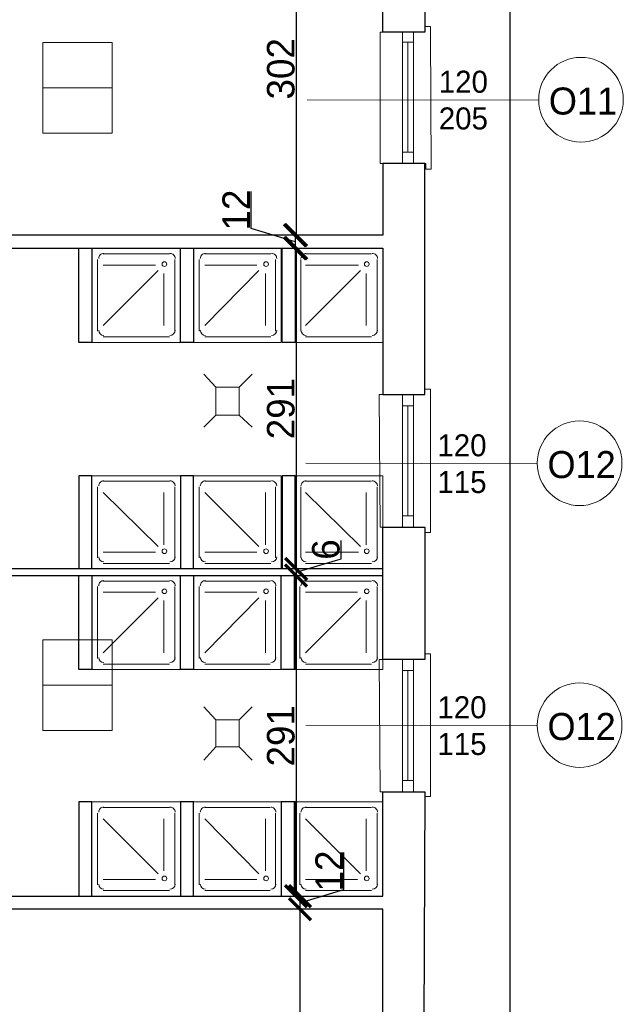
# Model space of a CAD drawing. Header units: centimetres. Extents: x -17621 to 77377, y -18613 to 66.
# Tile 73 of 173: x 9821 to 10369, y -7841 to -6947. Entities that reach past the tile are written whole.
import ezdxf

# ---------------------------------------------------------------- set-up
doc = ezdxf.new("R2010")
doc.units = ezdxf.units.CM
doc.layers.add('0-wymiarowanie rys.CAD', color=5, linetype='Continuous', lineweight=0, true_color=0x0000ff)
for name, color, linetype, lineweight in [('a_drzwi i okna', 2, 'Continuous', 0), ('a_inwentaryzacja', 141, 'Continuous', 0), ('a_wymiarowanie', 211, 'Continuous', 0), ('pomieszczenia', 191, 'Continuous', 5)]:
    doc.layers.add(name, color=color, linetype=linetype, lineweight=lineweight)
for name, color, linetype in [('PDF2_A220 ŚCIANY WEWNĘTRZNE', 7, 'Continuous'), ('PDF2_A310 STOLARKA ZEWNĘTRZNA', 7, 'Continuous'), ('PDF2_A720 MEBLE', 7, 'Continuous'), ('PDF2_WYPOSAŻENIE', 7, 'Continuous')]:
    doc.layers.add(name, color=color, linetype=linetype)
doc.styles.add('PDF Century Gothic', font='GOTHIC.TTF')
doc.dimstyles.new('ISO-25', dxfattribs={"dimtxt": 25, "dimasz": 20, "dimexe": 0.6, "dimexo": 0.375, "dimtad": 1, "dimdec": 0, "dimtxsty": 'PDF Century Gothic', "dimblk": 'ARCHTICK', "dimcen": 2.5, "dimadec": 1, "dimazin": 0, "dimtfac": 1, "dimtdec": 0, "dimtmove": 0, "dimatfit": 3, "dimldrblk": 'ARCHTICK', "dimfxl": 2, "dimfxlon": 1, "dimarcsym": 0})

# ---------------------------------------------------------------- blocks, each defined once
blk = doc.blocks.new('_ArchTick')
at = {"color": 0, "linetype": 'ByBlock', "const_width": 0.15}
blk.add_lwpolyline([(-0.5, -0.5), (0.5, 0.5)], dxfattribs=at)
blk = doc.blocks.new('*D688')
at = {"layer": 'a_wymiarowanie', "color": 0, "linetype": 'Continuous', "lineweight": -2, "transparency": 16777216}
for p, q in [((10072.02, -6840.44), (10072.62, -6840.44)), ((10072.02, -6840.44), (10072.02, -7142.7)), ((10071.28, -7142.7), (10072.62, -7142.7))]:
    blk.add_line(p, q, dxfattribs=at)
at = {"layer": 'Defpoints', "color": 0, "linetype": 'Continuous', "transparency": 16777216}
for p in [(10071.85, -6840.44), (10070.9, -7142.7), (10072.02, -7142.7)]:
    blk.add_point(p, dxfattribs=at)
at = {"layer": 'a_wymiarowanie', "color": 0, "linetype": 'Continuous', "lineweight": -2, "transparency": 16777216, "xscale": 20, "yscale": 20, "zscale": 20}
for p, rotation in [((10072.02, -6840.44), 90), ((10072.02, -7142.7), 270)]:
    blk.add_blockref('_ArchTick', p, dxfattribs=dict(at, rotation=rotation))
at = {"layer": 'a_wymiarowanie', "color": 0, "linetype": 'Continuous', "lineweight": 0, "transparency": 16777216, "insert": (10058.26, -6991.57), "char_height": 25, "attachment_point": 5, "rotation": 90, "style": 'PDF Century Gothic'}
blk.add_mtext('302', dxfattribs=at)
blk = doc.blocks.new('*D689')
at = {"layer": 'a_wymiarowanie', "color": 0, "linetype": 'Continuous', "lineweight": -2, "transparency": 16777216}
for p, q in [((10031.09, -7136.63), (10031.09, -7103.02)), ((10071.07, -7148.63), (10031.09, -7136.63)), ((10071.07, -7142.7), (10071.67, -7142.7)), ((10071.07, -7142.7), (10071.07, -7154.55)), ((10071.48, -7154.55), (10070.47, -7154.55))]:
    blk.add_line(p, q, dxfattribs=at)
at = {"layer": 'Defpoints', "color": 0, "linetype": 'Continuous', "transparency": 16777216}
for p in [(10070.9, -7142.7), (10071.07, -7154.55), (10071.85, -7154.55)]:
    blk.add_point(p, dxfattribs=at)
at = {"layer": 'a_wymiarowanie', "color": 0, "linetype": 'Continuous', "lineweight": -2, "transparency": 16777216, "xscale": 20, "yscale": 20, "zscale": 20}
for p, rotation in [((10071.07, -7142.7), 90), ((10071.07, -7154.55), 270)]:
    blk.add_blockref('_ArchTick', p, dxfattribs=dict(at, rotation=rotation))
at = {"layer": 'a_wymiarowanie', "color": 0, "linetype": 'Continuous', "lineweight": 0, "transparency": 16777216, "insert": (10017.65, -7119.83), "char_height": 25, "attachment_point": 5, "rotation": 90, "style": 'PDF Century Gothic'}
blk.add_mtext('12', dxfattribs=at)
blk = doc.blocks.new('*D690')
at = {"layer": 'a_wymiarowanie', "color": 0, "linetype": 'Continuous', "lineweight": -2, "transparency": 16777216}
for p, q in [((10072.02, -7154.55), (10072.62, -7154.55)), ((10072.02, -7154.55), (10072.02, -7445.81)), ((10072.02, -7445.81), (10072.62, -7445.81))]:
    blk.add_line(p, q, dxfattribs=at)
at = {"layer": 'Defpoints', "color": 0, "linetype": 'Continuous', "transparency": 16777216}
for p in [(10071.85, -7154.55), (10071.85, -7445.81), (10072.02, -7445.81)]:
    blk.add_point(p, dxfattribs=at)
at = {"layer": 'a_wymiarowanie', "color": 0, "linetype": 'Continuous', "lineweight": -2, "transparency": 16777216, "xscale": 20, "yscale": 20, "zscale": 20}
for p, rotation in [((10072.02, -7154.55), 90), ((10072.02, -7445.81), 270)]:
    blk.add_blockref('_ArchTick', p, dxfattribs=dict(at, rotation=rotation))
at = {"layer": 'a_wymiarowanie', "color": 0, "linetype": 'Continuous', "lineweight": 0, "transparency": 16777216, "insert": (10058.26, -7300.18), "char_height": 25, "attachment_point": 5, "rotation": 90, "style": 'PDF Century Gothic'}
blk.add_mtext('291', dxfattribs=at)
blk = doc.blocks.new('*D691')
at = {"layer": 'a_wymiarowanie', "color": 0, "linetype": 'Continuous', "lineweight": -2, "transparency": 16777216}
for p, q in [((10112.94, -7436.49), (10112.94, -7419.83)), ((10072.02, -7448.77), (10112.94, -7436.49)), ((10072.02, -7445.81), (10072.62, -7445.81)), ((10072.02, -7445.81), (10072.02, -7451.73)), ((10072.02, -7451.73), (10072.62, -7451.73))]:
    blk.add_line(p, q, dxfattribs=at)
at = {"layer": 'Defpoints', "color": 0, "linetype": 'Continuous', "transparency": 16777216}
for p in [(10071.85, -7445.81), (10071.85, -7451.73), (10072.02, -7451.73)]:
    blk.add_point(p, dxfattribs=at)
at = {"layer": 'a_wymiarowanie', "color": 0, "linetype": 'Continuous', "lineweight": -2, "transparency": 16777216, "xscale": 20, "yscale": 20, "zscale": 20}
for p, rotation in [((10072.02, -7445.81), 90), ((10072.02, -7451.73), 270)]:
    blk.add_blockref('_ArchTick', p, dxfattribs=dict(at, rotation=rotation))
at = {"layer": 'a_wymiarowanie', "color": 0, "linetype": 'Continuous', "lineweight": 0, "transparency": 16777216, "insert": (10099.19, -7428.16), "char_height": 25, "attachment_point": 5, "rotation": 90, "style": 'PDF Century Gothic'}
blk.add_mtext('6', dxfattribs=at)
blk = doc.blocks.new('*D692')
at = {"layer": 'a_wymiarowanie', "color": 0, "linetype": 'Continuous', "lineweight": -2, "transparency": 16777216}
for p, q in [((10072.02, -7451.73), (10072.62, -7451.73)), ((10072.02, -7451.73), (10072.02, -7742.98)), ((10070.75, -7742.98), (10072.62, -7742.98))]:
    blk.add_line(p, q, dxfattribs=at)
at = {"layer": 'Defpoints', "color": 0, "linetype": 'Continuous', "transparency": 16777216}
for p in [(10071.85, -7451.73), (10070.38, -7742.98), (10072.02, -7742.98)]:
    blk.add_point(p, dxfattribs=at)
at = {"layer": 'a_wymiarowanie', "color": 0, "linetype": 'Continuous', "lineweight": -2, "transparency": 16777216, "xscale": 20, "yscale": 20, "zscale": 20}
for p, rotation in [((10072.02, -7451.73), 90), ((10072.02, -7742.98), 270)]:
    blk.add_blockref('_ArchTick', p, dxfattribs=dict(at, rotation=rotation))
at = {"layer": 'a_wymiarowanie', "color": 0, "linetype": 'Continuous', "lineweight": 0, "transparency": 16777216, "insert": (10058.26, -7597.36), "char_height": 25, "attachment_point": 5, "rotation": 90, "style": 'PDF Century Gothic'}
blk.add_mtext('291', dxfattribs=at)
blk = doc.blocks.new('*D693')
at = {"layer": 'a_wymiarowanie', "color": 0, "linetype": 'Continuous', "lineweight": -2, "transparency": 16777216}
for p, q in [((10115.48, -7736.92), (10115.48, -7703.31)), ((10073.49, -7742.98), (10076.09, -7742.98)), ((10075.49, -7748.91), (10115.48, -7736.92)), ((10075.49, -7742.98), (10075.49, -7754.84)), ((10075.49, -7754.84), (10076.09, -7754.84))]:
    blk.add_line(p, q, dxfattribs=at)
at = {"layer": 'Defpoints', "color": 0, "linetype": 'Continuous', "transparency": 16777216}
for p in [(10070.38, -7742.98), (10075.33, -7754.84), (10075.49, -7754.84)]:
    blk.add_point(p, dxfattribs=at)
at = {"layer": 'a_wymiarowanie', "color": 0, "linetype": 'Continuous', "lineweight": -2, "transparency": 16777216, "xscale": 20, "yscale": 20, "zscale": 20}
for p, rotation in [((10075.49, -7742.98), 90), ((10075.49, -7754.84), 270)]:
    blk.add_blockref('_ArchTick', p, dxfattribs=dict(at, rotation=rotation))
at = {"layer": 'a_wymiarowanie', "color": 0, "linetype": 'Continuous', "lineweight": 0, "transparency": 16777216, "insert": (10102.04, -7720.11), "char_height": 25, "attachment_point": 5, "rotation": 90, "style": 'PDF Century Gothic'}
blk.add_mtext('12', dxfattribs=at)
blk = doc.blocks.new('*D694')
at = {"layer": 'a_wymiarowanie', "color": 0, "linetype": 'Continuous', "lineweight": -2, "transparency": 16777216}
for p, q in [((10075.49, -7754.84), (10076.09, -7754.84)), ((10075.49, -7754.84), (10075.49, -8057.09)), ((10077.49, -8057.09), (10074.89, -8057.09))]:
    blk.add_line(p, q, dxfattribs=at)
at = {"layer": 'Defpoints', "color": 0, "linetype": 'Continuous', "transparency": 16777216}
for p in [(10075.33, -7754.84), (10075.49, -8057.09), (10101.97, -8057.09)]:
    blk.add_point(p, dxfattribs=at)
at = {"layer": 'a_wymiarowanie', "color": 0, "linetype": 'Continuous', "lineweight": -2, "transparency": 16777216, "xscale": 20, "yscale": 20, "zscale": 20}
for p, rotation in [((10075.49, -7754.84), 90), ((10075.49, -8057.09), 270)]:
    blk.add_blockref('_ArchTick', p, dxfattribs=dict(at, rotation=rotation))
at = {"layer": 'a_wymiarowanie', "color": 0, "linetype": 'Continuous', "lineweight": 0, "transparency": 16777216, "insert": (10061.74, -7905.97), "char_height": 25, "attachment_point": 5, "rotation": 90, "style": 'PDF Century Gothic'}
blk.add_mtext('302', dxfattribs=at)
blk = doc.blocks.new('*D1066')
at = {"layer": '0-wymiarowanie rys.CAD', "color": 0, "linetype": 'Continuous', "lineweight": -2, "transparency": 16777216}
for p, q in [((10264.5, -6538.18), (10267.1, -6538.18)), ((10266.5, -9755.83), (10266.5, -6538.18)), ((10264.5, -9755.83), (10267.1, -9755.83))]:
    blk.add_line(p, q, dxfattribs=at)
at = {"layer": 'Defpoints', "color": 0, "linetype": 'Continuous', "transparency": 16777216}
for p in [(10187.01, -6538.18), (10266.5, -6538.18), (10187.01, -9755.83)]:
    blk.add_point(p, dxfattribs=at)
at = {"layer": '0-wymiarowanie rys.CAD', "color": 0, "linetype": 'Continuous', "lineweight": -2, "transparency": 16777216, "xscale": 20, "yscale": 20, "zscale": 20}
for p, rotation in [((10266.5, -6538.18), 90), ((10266.5, -9755.83), 270)]:
    blk.add_blockref('_ArchTick', p, dxfattribs=dict(at, rotation=rotation))
at = {"layer": '0-wymiarowanie rys.CAD', "color": 0, "linetype": 'Continuous', "transparency": 16777216, "insert": (10252.74, -8147.01), "char_height": 25, "attachment_point": 5, "rotation": 90, "style": 'PDF Century Gothic'}
blk.add_mtext('3218', dxfattribs=at)

msp = doc.modelspace()

# ---------------------------------------------------------------- linework, layer by layer
at = {"layer": 'a_drzwi i okna'}
for p, q in [((10292.34, -7020.18), (10082.17, -7019.65)), ((10291.08, -7350.38), (10080.9, -7349.85)), ((10291.08, -7588.29), (10080.9, -7587.76))]:
    msp.add_line(p, q, dxfattribs=at)
for centre in [(10330.77, -7019.61), (10329.51, -7349.8), (10329.51, -7587.72)]:
    msp.add_circle(centre, 38.43, dxfattribs=at)
at = {"layer": 'a_inwentaryzacja', "lineweight": 25}
for points in [[(10188.91, -6958.13), (10150.81, -6958.13), (10150.81, -6840.44), (9581.07, -6840.44), (9581.07, -7142.7), (9581.23, -7142.7), (9581.23, -7186.55), (9517.57, -7186.55), (9517.57, -7217.21), (9505.71, -7217.21), (9505.71, -7174.69), (9556.51, -7174.69), (9556.51, -6772.71), (9581.07, -6772.71), (9581.07, -6828.59), (10150.81, -6828.59), (10150.81, -6777.79), (10188.91, -6777.79)], [(10188.91, -7077.51), (10150.81, -7077.51), (10150.81, -7142.7), (9667.61, -7142.7), (9667.61, -7154.55), (9700.61, -7154.55), (9700.61, -7242.59), (9706.53, -7242.59), (9706.53, -7154.55), (10150.81, -7154.55), (10150.81, -7287.48), (10188.91, -7287.48)], [(10150.81, -7858.13), (10150.81, -7754.84), (9667.61, -7754.84), (9667.61, -7742.98), (9700.61, -7742.98), (9700.61, -7654.95), (9706.53, -7654.95), (9706.53, -7742.98), (10150.81, -7742.98), (10150.81, -7648.16), (10188.91, -7648.16), (10188.06, -7858.13)]]:
    msp.add_lwpolyline(points, close=True, dxfattribs=at)
for points in [[(10150.81, -7445.81), (9706.53, -7445.81), (9706.53, -7349.25), (9706.53, -7349.29), (9706.53, -7328.97), (9700.61, -7328.97), (9700.61, -7349.31), (9625.03, -7349.31), (9625.03, -7355.21), (9700.61, -7355.21), (9700.61, -7445.81), (9517.57, -7445.81)], [(9517.57, -7451.73), (9700.61, -7451.73), (9700.61, -7541.48), (9625.03, -7541.48), (9625.03, -7548.14), (9700.61, -7548.14), (9700.61, -7568.57), (9706.53, -7568.57), (9706.53, -7547.4), (9706.53, -7541.48), (9706.53, -7451.73), (10150.81, -7451.73)]]:
    msp.add_lwpolyline(points, dxfattribs=at)
at = {"layer": 'PDF2_A220 ŚCIANY WEWNĘTRZNE', "lineweight": 25}
for points in [[(9886.65, -7154.55), (9886.65, -7240.07), (9874.8, -7240.07), (9874.8, -7154.55)], [(9978.94, -7154.55), (9978.94, -7240.07), (9967.08, -7240.07), (9967.08, -7154.55)], [(10071.22, -7154.55), (10071.22, -7240.07), (10059.37, -7240.07), (10059.37, -7154.55)], [(9886.65, -7445.81), (9886.65, -7361.14), (9874.8, -7361.14), (9874.8, -7445.81)], [(9978.94, -7445.81), (9978.94, -7361.14), (9967.08, -7361.14), (9967.08, -7445.81)], [(10071.22, -7445.81), (10071.22, -7361.14), (10059.37, -7361.14), (10059.37, -7445.81)], [(9886.65, -7451.73), (9886.65, -7537.24), (9874.8, -7537.24), (9874.8, -7451.73)], [(9978.94, -7451.73), (9978.94, -7537.24), (9967.08, -7537.24), (9967.08, -7451.73)], [(10071.22, -7451.73), (10071.22, -7537.24), (10058.52, -7537.24), (10058.52, -7451.73)], [(9886.65, -7742.98), (9886.65, -7657.47), (9874.8, -7657.47), (9874.8, -7742.98)], [(9978.94, -7742.98), (9978.94, -7657.47), (9967.08, -7657.47), (9967.08, -7742.98)], [(10071.22, -7742.98), (10071.22, -7657.47), (10058.52, -7657.47), (10058.52, -7742.98)]]:
    msp.add_lwpolyline(points, dxfattribs=at)
msp.add_lwpolyline([(10150.81, -7527.93), (10150.81, -7407.71), (10188.91, -7407.71), (10188.91, -7527.93)], close=True, dxfattribs=at)
at = {"layer": 'PDF2_A310 STOLARKA ZEWNĘTRZNA', "lineweight": 5}
for points in [[(10148.27, -7077.51), (10189.76, -7077.51), (10189.76, -7082.59), (10194.84, -7082.59), (10193.99, -6958.13), (10193.99, -6953.05), (10188.91, -6953.05), (10188.91, -6958.13), (10148.27, -6958.13)], [(10168.59, -7077.51), (10168.59, -7067.35), (10168.59, -6967.44), (10168.59, -6958.13), (10178.75, -6958.13), (10178.75, -6967.44), (10178.75, -7067.35), (10178.75, -7077.51)], [(10148.27, -7407.71), (10188.91, -7407.71), (10188.91, -7412.79), (10193.99, -7412.79), (10193.99, -7287.48), (10193.99, -7282.4), (10188.91, -7282.4), (10188.91, -7287.48), (10147.42, -7287.48)], [(10168.59, -7407.71), (10168.59, -7397.55), (10168.59, -7297.64), (10168.59, -7287.48), (10178.75, -7287.48), (10178.75, -7297.64), (10178.75, -7397.55), (10178.75, -7407.71)], [(10148.27, -7648.16), (10188.91, -7648.16), (10188.91, -7652.39), (10193.99, -7652.39), (10193.99, -7527.93), (10193.99, -7522.85), (10188.91, -7522.85), (10188.91, -7527.93), (10147.42, -7527.93)], [(10168.59, -7648.16), (10168.59, -7638), (10168.59, -7538.09), (10168.59, -7527.93), (10178.75, -7527.93), (10178.75, -7538.09), (10178.75, -7638), (10178.75, -7648.16)]]:
    msp.add_lwpolyline(points, close=True, dxfattribs=at)
for points in [[(10178.75, -6967.44), (10168.59, -6967.44)], [(10173.67, -7067.35), (10173.67, -6967.44)], [(10178.75, -7067.35), (10168.59, -7067.35)], [(10178.75, -7297.64), (10168.59, -7297.64)], [(10173.67, -7397.55), (10173.67, -7297.64)], [(10178.75, -7397.55), (10168.59, -7397.55)], [(10178.75, -7538.09), (10168.59, -7538.09)], [(10173.67, -7638), (10173.67, -7538.09)], [(10178.75, -7638), (10168.59, -7638)]]:
    msp.add_lwpolyline(points, dxfattribs=at)
at = {"layer": 'PDF2_A720 MEBLE', "lineweight": 0}
for points in [[(9967.08, -7154.55), (9967.08, -7240.07), (9886.65, -7240.07), (9886.65, -7154.55)], [(10058.52, -7154.55), (10058.52, -7240.07), (9978.94, -7240.07), (9978.94, -7154.55)], [(10150.81, -7154.55), (10150.81, -7240.07), (10071.22, -7240.07), (10071.22, -7154.55)], [(9967.08, -7445.81), (9967.08, -7361.14), (9886.65, -7361.14), (9886.65, -7445.81)], [(10058.52, -7445.81), (10058.52, -7361.14), (9978.94, -7361.14), (9978.94, -7445.81)], [(10150.81, -7445.81), (10150.81, -7361.14), (10071.22, -7361.14), (10071.22, -7445.81)], [(9967.08, -7451.73), (9967.08, -7537.24), (9886.65, -7537.24), (9886.65, -7451.73)], [(10058.52, -7451.73), (10058.52, -7537.24), (9978.94, -7537.24), (9978.94, -7451.73)], [(10150.81, -7451.73), (10150.81, -7537.24), (10070.38, -7537.24), (10070.38, -7451.73)], [(9967.08, -7742.98), (9967.08, -7657.47), (9886.65, -7657.47), (9886.65, -7742.98)], [(10058.52, -7742.98), (10058.52, -7657.47), (9978.94, -7657.47), (9978.94, -7742.98)], [(10150.81, -7742.98), (10150.81, -7657.47), (10070.38, -7657.47), (10070.38, -7742.98)]]:
    msp.add_lwpolyline(points, close=True, dxfattribs=at)
for points in [[(9896.81, -7159.63), (9956.92, -7159.63)], [(9989.1, -7159.63), (10049.21, -7159.63)], [(10080.54, -7159.63), (10140.65, -7159.63)], [(9891.73, -7229.91), (9891.73, -7164.71)], [(9896.81, -7169.79), (9944.23, -7169.79)], [(9962, -7164.71), (9962, -7229.91)], [(9984.02, -7229.91), (9984.02, -7164.71)], [(9989.1, -7169.79), (10036.51, -7169.79)], [(10053.44, -7164.71), (10053.44, -7229.91)], [(10076.3, -7229.91), (10076.3, -7164.71)], [(10080.54, -7169.79), (10128.8, -7169.79)], [(10145.73, -7164.71), (10145.73, -7229.91)], [(9946.76, -7174.87), (9896.81, -7224.83)], [(9951.84, -7177.41), (9951.84, -7224.83)], [(10038.2, -7174.87), (9989.1, -7224.83)], [(10044.13, -7177.41), (10044.13, -7224.83)], [(10130.49, -7174.87), (10080.54, -7224.83)], [(10135.57, -7177.41), (10135.57, -7224.83)], [(9956.92, -7234.99), (9896.81, -7234.99)], [(10049.21, -7234.99), (9989.1, -7234.99)], [(10140.65, -7234.99), (10080.54, -7234.99)], [(9956.92, -7366.22), (9896.81, -7366.22)], [(10049.21, -7366.22), (9989.1, -7366.22)], [(10140.65, -7366.22), (10080.54, -7366.22)], [(9891.73, -7371.3), (9891.73, -7435.65)], [(9946.76, -7425.49), (9896.81, -7376.38)], [(9951.84, -7423.79), (9951.84, -7376.38)], [(9962, -7435.65), (9962, -7371.3)], [(9984.02, -7371.3), (9984.02, -7435.65)], [(10038.2, -7425.49), (9989.1, -7376.38)], [(10044.13, -7423.79), (10044.13, -7376.38)], [(10053.44, -7435.65), (10053.44, -7371.3)], [(10076.3, -7371.3), (10076.3, -7435.65)], [(10130.49, -7425.49), (10080.54, -7376.38)], [(10135.57, -7423.79), (10135.57, -7376.38)], [(10145.73, -7435.65), (10145.73, -7371.3)], [(9896.81, -7430.57), (9944.23, -7430.57)], [(9989.1, -7430.57), (10036.51, -7430.57)], [(10080.54, -7430.57), (10128.8, -7430.57)], [(9896.81, -7440.73), (9956.92, -7440.73)], [(9989.1, -7440.73), (10049.21, -7440.73)], [(10080.54, -7440.73), (10140.65, -7440.73)], [(9896.81, -7456.81), (9956.92, -7456.81)], [(9989.1, -7456.81), (10048.36, -7456.81)], [(10080.54, -7456.81), (10140.65, -7456.81)], [(9891.73, -7527.08), (9891.73, -7461.89)], [(9896.81, -7466.97), (9944.23, -7466.97)], [(9962, -7461.89), (9962, -7527.08)], [(9984.02, -7527.08), (9984.02, -7461.89)], [(9989.1, -7466.97), (10036.51, -7466.97)], [(10053.44, -7461.89), (10053.44, -7527.08)], [(10075.46, -7527.08), (10075.46, -7461.89)], [(10080.54, -7466.97), (10127.95, -7466.97)], [(10145.73, -7461.89), (10145.73, -7527.08)], [(9946.76, -7472.05), (9896.81, -7522)], [(9951.84, -7474.59), (9951.84, -7522)], [(10038.2, -7472.05), (9989.1, -7522)], [(10044.13, -7474.59), (10044.13, -7522)], [(10130.49, -7472.05), (10080.54, -7522)], [(10135.57, -7474.59), (10135.57, -7522)], [(9956.92, -7532.16), (9896.81, -7532.16)], [(10048.36, -7532.16), (9989.1, -7532.16)], [(10140.65, -7532.16), (10080.54, -7532.16)], [(9956.92, -7662.55), (9896.81, -7662.55)], [(10048.36, -7662.55), (9989.1, -7662.55)], [(10140.65, -7662.55), (10080.54, -7662.55)], [(9891.73, -7667.63), (9891.73, -7732.82)], [(9946.76, -7722.66), (9896.81, -7672.71)], [(9951.84, -7720.12), (9951.84, -7672.71)], [(9962, -7732.82), (9962, -7667.63)], [(9984.02, -7667.63), (9984.02, -7732.82)], [(10038.2, -7722.66), (9989.1, -7672.71)], [(10044.13, -7720.12), (10044.13, -7672.71)], [(10053.44, -7732.82), (10053.44, -7667.63)], [(10075.46, -7667.63), (10075.46, -7732.82)], [(10130.49, -7722.66), (10080.54, -7672.71)], [(10135.57, -7720.12), (10135.57, -7672.71)], [(10145.73, -7732.82), (10145.73, -7667.63)], [(9896.81, -7727.74), (9944.23, -7727.74)], [(9989.1, -7727.74), (10036.51, -7727.74)], [(10080.54, -7727.74), (10127.95, -7727.74)], [(9896.81, -7737.9), (9956.92, -7737.9)], [(9989.1, -7737.9), (10048.36, -7737.9)], [(10080.54, -7737.9), (10140.65, -7737.9)]]:
    msp.add_lwpolyline(points, dxfattribs=at)
for centre in [(9952.44, -7168.93), (10044.73, -7168.93), (10136.17, -7168.93), (9952.44, -7429.72), (10044.73, -7429.72), (10136.17, -7429.72), (9952.44, -7466.13), (10044.73, -7466.13), (10136.17, -7466.13), (9952.44, -7726.91), (10044.73, -7726.91), (10136.17, -7726.91)]:
    msp.add_circle(centre, 2.12, dxfattribs=at)
for centre, start, end in [((9897.4, -7163.85), 89.99995, 180.00005), ((9957.52, -7163.85), 0, 90.00005), ((9989.69, -7163.85), 89.99995, 180.00005), ((10049.81, -7163.85), 0, 90.00005), ((10081.14, -7163.85), 89.99995, 180.00005), ((10141.25, -7163.85), 0, 90.00005), ((9897.4, -7229.05), 180.00549, 270.00003), ((9957.52, -7229.05), 269.99995, 359.99995), ((9989.69, -7229.05), 180.00549, 270.00003), ((10049.81, -7229.05), 269.99995, 359.99995), ((10081.14, -7229.05), 180.00549, 270.00003), ((10141.25, -7229.05), 269.99995, 359.99995), ((9897.4, -7370.45), 89.99995, 180.00005), ((9957.52, -7370.45), 0, 90.00005), ((9989.69, -7370.45), 89.99995, 180.00005), ((10049.81, -7370.45), 0, 90.00005), ((10081.14, -7370.45), 89.99995, 180.00005), ((10141.25, -7370.45), 0, 90.00005), ((9897.4, -7434.8), 180.00549, 270.00003), ((9957.52, -7434.8), 269.99995, 359.99995), ((9989.69, -7434.8), 180.00549, 270.00003), ((10049.81, -7434.8), 269.99995, 359.99995), ((10081.14, -7434.8), 180.00549, 270.00003), ((10141.25, -7434.8), 269.99995, 359.99995), ((9897.4, -7461.05), 89.99995, 180.00005), ((9957.52, -7461.05), 0, 90.00005), ((9989.69, -7461.05), 89.99995, 180.00005), ((10048.96, -7461.05), 0, 90.00005), ((10081.14, -7461.05), 89.99995, 180.00005), ((10141.25, -7461.05), 0, 90.00005), ((9897.4, -7526.24), 180.00549, 270.00003), ((9957.52, -7526.24), 269.99995, 359.99995), ((9989.69, -7526.24), 180.00549, 270.00003), ((10048.96, -7526.24), 269.99995, 359.99995), ((10081.14, -7526.24), 180.00549, 270.00003), ((10141.25, -7526.24), 269.99995, 359.99995), ((9897.4, -7666.79), 89.99995, 180.00005), ((9957.52, -7666.79), 0, 90.00005), ((9989.69, -7666.79), 89.99995, 180.00005), ((10048.96, -7666.79), 0, 90.00005), ((10081.14, -7666.79), 89.99995, 180.00005), ((10141.25, -7666.79), 0, 90.00005), ((9897.4, -7731.99), 180.00549, 270.00003), ((9957.52, -7731.99), 269.99995, 359.99995), ((9989.69, -7731.99), 180.00549, 270.00003), ((10048.96, -7731.99), 269.99995, 359.99995), ((10081.14, -7731.99), 180.00549, 270.00003), ((10141.25, -7731.99), 269.99995, 359.99995)]:
    msp.add_arc(centre, 4.66, start, end, dxfattribs=at)
at = {"layer": 'PDF2_WYPOSAŻENIE', "lineweight": 18}
for points in [[(9999.26, -7280.71), (9988.25, -7268.85)], [(10020.42, -7280.71), (10032.28, -7268.85)], [(9988.25, -7317.11), (9999.26, -7306.11), (9999.26, -7280.71), (10020.42, -7280.71), (10020.42, -7306.11), (9999.26, -7306.11)], [(10020.42, -7306.11), (10032.28, -7317.11)], [(9999.26, -7582.96), (9988.25, -7571.11)], [(10020.42, -7582.96), (10032.28, -7571.11)], [(9988.25, -7619.37), (9999.26, -7607.52), (9999.26, -7582.96), (10020.42, -7582.96), (10020.42, -7607.52), (9999.26, -7607.52)], [(10020.42, -7607.52), (10032.28, -7619.37)]]:
    msp.add_lwpolyline(points, dxfattribs=at)
at = {"layer": 'pomieszczenia'}
for p, q in [((9841.99, -7008.93), (9905.07, -7008.93)), ((9841.99, -7551.36), (9905.07, -7551.36))]:
    msp.add_line(p, q, dxfattribs=at)
for points in [[(9841.99, -6967.76), (9905.07, -6967.76), (9905.07, -7050.1), (9841.99, -7050.1)], [(9841.99, -7510.19), (9905.07, -7510.19), (9905.07, -7592.53), (9841.99, -7592.53)]]:
    msp.add_lwpolyline(points, close=True, dxfattribs=at)

# ---------------------------------------------------------------- texts
at = {"layer": 'a_drzwi i okna', "style": 'PDF Century Gothic'}
for s, width, gutter_width, heights, insert, char_height, attachment_point in [('120\\P205', 179.8157, 12.5, [162.81], (10201.64, -6993.3), 20, 1), ('O11', 220.698, 15.34, [199.83], (10301.58, -7033.43), 24.547, 7), ('120\\P115', 179.8157, 12.5, [162.81], (10200.37, -7323.5), 20, 1), ('O12', 220.698, 15.34, [199.83], (10300.32, -7363.63), 24.547, 7), ('120\\P115', 179.8157, 12.5, [162.81], (10200.37, -7561.41), 20, 1), ('O12', 220.698, 15.34, [199.83], (10300.32, -7601.54), 24.547, 7)]:
    msp.add_mtext_dynamic_manual_height_columns(s, width=width, gutter_width=gutter_width, heights=heights, dxfattribs=dict(at, insert=insert, char_height=char_height, attachment_point=attachment_point))

# ---------------------------------------------------------------- dimensions: what is measured, and where the dimension line sits
at = {"layer": '0-wymiarowanie rys.CAD', "linetype": 'Continuous'}
dim = msp.add_linear_dim(base=(10266.5, -6538.18), p1=(10187.01, -9755.83), p2=(10187.01, -6538.18), angle=90, dimstyle='ISO-25', dxfattribs=at)
dim.commit()
dim.dimension.update_dxf_attribs({"geometry": '*D1066', "text_midpoint": (10252.74, -8147.01)})
at = {"layer": 'a_wymiarowanie', "linetype": 'Continuous', "lineweight": 0}
for base, p1, p2, picture, middle in [((10072.02, -7142.7), (10071.85, -6840.44), (10070.9, -7142.7), '*D688', (10058.26, -6991.57)), ((10071.07, -7154.55), (10070.9, -7142.7), (10071.85, -7154.55), '*D689', (10017.65, -7136.01)), ((10072.02, -7445.81), (10071.85, -7154.55), (10071.85, -7445.81), '*D690', (10058.26, -7300.18)), ((10072.02, -7451.73), (10071.85, -7445.81), (10071.85, -7451.73), '*D691', (10099.19, -7435.87)), ((10072.02, -7742.98), (10071.85, -7451.73), (10070.38, -7742.98), '*D692', (10058.26, -7597.36)), ((10075.49, -7754.84), (10070.38, -7742.98), (10075.33, -7754.84), '*D693', (10102.04, -7736.29)), ((10075.49, -8057.09), (10075.33, -7754.84), (10101.97, -8057.09), '*D694', (10061.74, -7905.97))]:
    dim = msp.add_linear_dim(base=base, p1=p1, p2=p2, angle=90, dimstyle='ISO-25', override={"dimtmove": 1}, dxfattribs=at)
    dim.commit()
    dim.dimension.update_dxf_attribs({"geometry": picture, "text_midpoint": middle})

doc.saveas('drawing.dxf')
